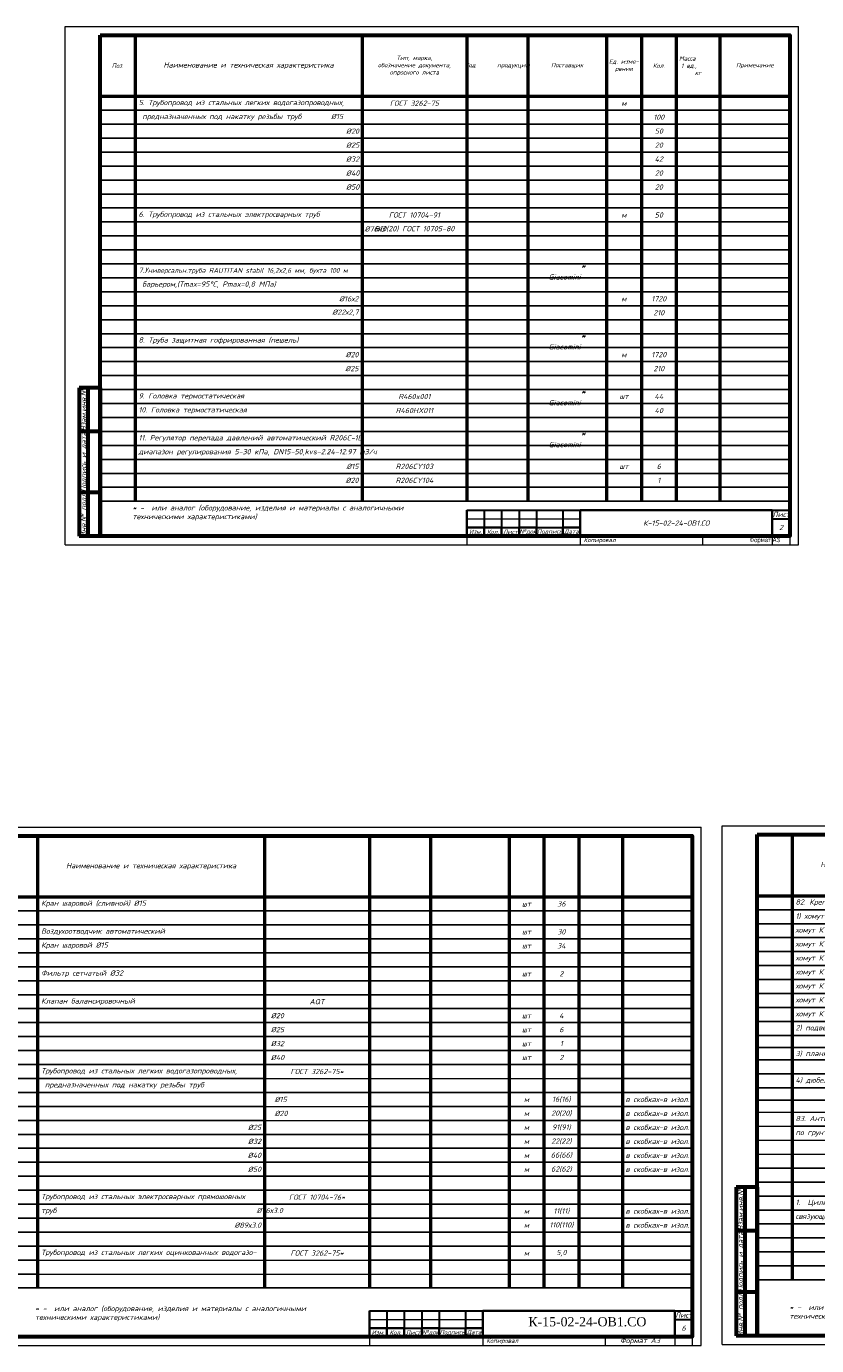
# Model space of a CAD drawing. Header units: millimetres. Extents: x 1705571 to 2606039, y -125603 to 850134.
# Tile 3 of 4: x 1769466 to 1814730, y -44557 to 31002. Entities that reach past the tile are written whole.
import ezdxf
from ezdxf.enums import TextEntityAlignment as Align

# ---------------------------------------------------------------- set-up
doc = ezdxf.new("R2010")
doc.units = ezdxf.units.MM
doc.header["$LTSCALE"] = 0.4
doc.layers.get('0').update_dxf_attribs({"lineweight": 18})
for name, color, linetype, lineweight in [('00_Штамп', 7, 'Continuous', 5), ('1 общий', 7, 'Continuous', 15), ('AP_штамп', 150, 'Continuous', 25), ('Р Текст', 7, 'Continuous', 25)]:
    doc.layers.add(name, color=color, linetype=linetype, lineweight=lineweight)
doc.layers.add('ОВ формат + ОД', color=251, linetype='Continuous')
doc.styles.add('AP_штамп', font='isocpeui.ttf')
doc.styles.add('Iso300', font='isocpeui.ttf', dxfattribs={"height": 300})
doc.styles.add('ISOCPEUR', font='isocpeui.ttf')
doc.styles.add('ISOCPEUR_I', font='isocpeui.ttf', dxfattribs={"height": 3.5})
doc.styles.add('style1', font='ARIALN.TTF')
doc.styles.add('TNM', font='simplex.shx', dxfattribs={"width": 0.8})
doc.styles.add('СГЕНЕРИР_СТИЛЬ_1', font='arial.ttf')

# ---------------------------------------------------------------- blocks, each defined once
blk = doc.blocks.new('*T146')
at = {"color": 0, "linetype": 'ByBlock', "lineweight": 50, "transparency": 16777216}
for p, q in [((0, 0), (39500, 0)), ((0, 0), (0, -23200)), ((2000, 0), (2000, -23200)), ((15000, 0), (15000, -23200)), ((21000, 0), (21000, -23200)), ((24500, 0), (24500, -23200)), ((29000, 0), (29000, -23200)), ((31000, 0), (31000, -23200)), ((33000, 0), (33000, -23200)), ((35500, 0), (35500, -23200)), ((39500, 0), (39500, -23200))]:
    blk.add_line(p, q, dxfattribs=at)
at = {"color": 0, "linetype": 'ByBlock', "lineweight": 25, "transparency": 16777216}
for p, q in [((0, -800), (39500, -800)), ((0, -1600), (39500, -1600)), ((0, -2400), (39500, -2400)), ((0, -3200), (39500, -3200)), ((0, -4000), (39500, -4000)), ((0, -4800), (39500, -4800)), ((0, -5600), (39500, -5600)), ((0, -6400), (39500, -6400)), ((0, -7200), (39500, -7200)), ((0, -8000), (39500, -8000)), ((0, -8800), (39500, -8800)), ((0, -9600), (39500, -9600)), ((0, -10400), (39500, -10400)), ((0, -11200), (39500, -11200)), ((0, -12000), (39500, -12000)), ((0, -12800), (39500, -12800)), ((0, -13600), (39500, -13600)), ((0, -14400), (39500, -14400)), ((0, -15200), (39500, -15200)), ((0, -16000), (39500, -16000)), ((0, -16800), (39500, -16800)), ((0, -17600), (39500, -17600)), ((0, -18400), (39500, -18400)), ((0, -19200), (39500, -19200)), ((0, -20000), (39500, -20000)), ((0, -20800), (39500, -20800)), ((0, -21600), (39500, -21600)), ((0, -22400), (39500, -22400)), ((0, -23200), (39500, -23200))]:
    blk.add_line(p, q, dxfattribs=at)
at = {"color": 0, "transparency": 16777216, "char_height": 300}
for s, insert, width, attachment_point, style in [('\\A1;{\\C7;5. Трубопровод из стальных легких водогазопроводных,}', (2200, -400), 12600, 4, 'Iso300'), ('{\\C256;ГОСТ 3262-75}', (18000, -400), 5900, 5, 'Iso300'), ('м', (30000, -400), 1900, 5, 'Iso300'), ('\\A1;{\\C7; предназначенных под накатку резьбы труб  \\A0;\\C0;      %%C15\\A1;\\C7;    }', (2200, -1200), 12600, 4, 'Iso300'), ('100', (32000, -1200), 1900, 5, 'Iso300'), ('                                                        %%C20', (2200, -2000), 12600, 4, 'Iso300'), ('50', (32000, -2000), 1900, 5, 'Iso300'), ('                                                        %%C25', (2200, -2800), 12600, 4, 'Iso300'), ('20', (32000, -2800), 1900, 5, 'Iso300'), ('                                                        %%C32', (2200, -3600), 12600, 4, 'Iso300'), ('42', (32000, -3600), 1900, 5, 'Iso300'), ('                                                        %%C40', (2200, -4400), 12600, 4, 'Iso300'), ('20', (32000, -4400), 1900, 5, 'Iso300'), ('                                                        %%C50', (2200, -5200), 12600, 4, 'Iso300'), ('20', (32000, -5200), 1900, 5, 'Iso300'), ('6. Трубопровод из стальных электросварных труб', (2200, -6800), 12600, 4, 'Iso300'), ('\\A1;ГОСТ 10704-91', (18000, -6800), 5600, 5, 'Iso300'), ('м', (30000, -6800), 1900, 5, 'Iso300'), ('50', (32000, -6800), 1900, 5, 'Iso300'), ('                                                             %%C76х3', (2200, -7600), 12600, 4, 'Iso300'), ('В10(20) ГОСТ 10705-80', (18000, -7600), 5900, 5, 'Iso300'), ('{\\C256;7}.У{\\H0.91667x;ниверсальн.труба RAUTITAN stabil 16,2х2,6 мм, бухта 100 м}', (2200, -10000), 12600, 4, 'ISOCPEUR_I'), ('Giacomini{\\A1;\\H1.4x;\\S*^ ;}', (26750, -10000), 4400, 5, 'Iso300'), ('{\\C256; барьером,(Тmax=95°С, Pmax=0,8 МПа)}', (2200, -10800), 12600, 4, 'Iso300'), ('{\\C256;%%C16х2}', (14800, -11600), 12600, 6, 'Iso300'), ('м', (30000, -11600), 1900, 5, 'Iso300'), ('1720', (32000, -11600), 1900, 5, 'Iso300'), ('{\\C256;%%C22х2,7}', (14800, -12400), 12600, 6, 'Iso300'), ('210', (32000, -12400), 1900, 5, 'Iso300'), ('Giacomini{\\A1;\\H1.4x;\\S*^ ;}', (26750, -14000), 4400, 5, 'Iso300'), ('8. Труба защитная гофрированная (пешель)                ', (2200, -14000), 12600, 4, 'Iso300'), ('{\\C256;%%C20}', (14800, -14800), 12600, 6, 'Iso300'), ('м', (30000, -14800), 1900, 5, 'Iso300'), ('1720', (32000, -14800), 1900, 5, 'Iso300'), ('{\\C256;%%C25}', (14800, -15600), 12600, 6, 'Iso300'), ('210', (32000, -15600), 1900, 5, 'Iso300'), ('9. Головка термостатическая ', (2200, -17200), 12600, 4, 'Iso300'), ('R460x001', (18000, -17200), 5900, 5, 'Iso300'), ('Giacomini{\\A1;\\H1.4x;\\S*^ ;}', (26750, -17200), 4400, 5, 'Iso300'), ('шт', (30000, -17200), 1900, 5, 'Iso300'), ('44', (32000, -17200), 1900, 5, 'Iso300'), ('10. Головка термостатическая ', (2200, -18000), 12600, 4, 'Iso300'), ('R460HX011', (18000, -18000), 5900, 5, 'Iso300'), ('40', (32000, -18000), 1900, 5, 'Iso300'), ('11. Регулятор перепада давлений автоматический R206C-1L,', (2200, -19600), 12600, 4, 'Iso300'), ('Giacomini{\\A1;\\H1.4x;\\S*^ ;}', (26750, -19600), 4400, 5, 'Iso300'), ('диапазон регулирования 5-30 кПа, DN15-50,kvs-2.24-12.97 м3/ч', (2200, -20400), 12600, 4, 'Iso300'), ('%%C15', (14800, -21200), 12600, 6, 'Iso300'), ('R206CY103', (18000, -21200), 5900, 5, 'Iso300'), ('шт', (30000, -21200), 1900, 5, 'Iso300'), ('6', (32000, -21200), 1900, 5, 'Iso300'), ('%%C20', (14800, -22000), 12600, 6, 'Iso300'), ('R206CY104', (18000, -22000), 5900, 5, 'Iso300'), ('1', (32000, -22000), 1900, 5, 'Iso300')]:
    blk.add_mtext(s, dxfattribs=dict(at, insert=insert, width=width, attachment_point=attachment_point, style=style))
blk = doc.blocks.new('ИНВ №')
at = {"color": 7, "lineweight": 60, "ltscale": 10}
for p, q in [((-1200, 8500), (-1200, 0)), ((-700, 8500), (-700, 0)), ((0, 8500), (0, 0)), ((0, 6000), (-1200, 6000))]:
    blk.add_line(p, q, dxfattribs=at)
at = {"lineweight": 60, "ltscale": 10}
blk.add_line((0, 8500), (-1200, 8500), dxfattribs=at)
at = {"color": 7, "lineweight": 60}
for p, q in [((0, 8500), (-1200, 8500)), ((0, 2500), (-1200, 2500)), ((0, 0), (-1200, 0))]:
    blk.add_line(p, q, dxfattribs=at)
at = {"color": 7, "lineweight": -3, "style": 'Iso300'}
for s, p in [('Взам.инв.№', (-950, 7250)), ('Подпись и дата', (-950, 4250)), ('Инв.№ подл.', (-950, 1250))]:
    blk.add_text(s, height=300, rotation=90, dxfattribs=at).set_placement(p, align=Align.MIDDLE_CENTER)
blk = doc.blocks.new('*T147')
at = {"color": 0, "linetype": 'ByBlock', "lineweight": 50, "transparency": 16777216}
for p, q in [((0, 0), (39500, 0)), ((0, 0), (0, -3500)), ((2000, 0), (2000, -3500)), ((15000, 0), (15000, -3500)), ((21000, 0), (21000, -3500)), ((24500, 0), (24500, -3500)), ((29000, 0), (29000, -3500)), ((31000, 0), (31000, -3500)), ((33000, 0), (33000, -3500)), ((35500, 0), (35500, -3500)), ((39500, 0), (39500, -3500)), ((0, -3500), (39500, -3500))]:
    blk.add_line(p, q, dxfattribs=at)
at = {"color": 0, "transparency": 16777216, "char_height": 250, "attachment_point": 5, "style": 'Iso300'}
for s, insert, width in [('Тип, марка,\\Pобозначение документа,\\Pопросного листа', (18000, -1750), 5700), ('Ед. изме- рения', (30000, -1750), 1700), ('Масса        1 ед.,       кг', (34250, -1750), 2200), ('Поз.', (1000, -1750), 1700), ('{\\H1.2x;Наименование и техническая характеристика }', (8500, -1750), 12700), ('Код       продукции', (22750, -1750), 3200), ('Поставщик', (26750, -1750), 4200), ('Кол.', (32000, -1750), 1700), ('Примечание', (37500, -1750), 3700)]:
    blk.add_mtext(s, dxfattribs=dict(at, insert=insert, width=width))
blk = doc.blocks.new('*T150')
at = {"layer": 'AP_штамп', "color": 0, "linetype": 'Continuous', "lineweight": 30, "transparency": 16777216}
for p, q in [((0, 0), (6500, 0)), ((1000, 0), (1000, -1000)), ((2000, 0), (2000, -1000)), ((3000, 0), (3000, -1000)), ((4000, 0), (4000, -1000)), ((5500, 0), (5500, -1000)), ((17504, 0), (18500, 0)), ((17504, -500), (18500, -500)), ((2000, -1000), (3000, -1000)), ((4000, -1000), (5500, -1000))]:
    blk.add_line(p, q, dxfattribs=at)
at = {"layer": 'AP_штамп', "color": 0, "linetype": 'Continuous', "lineweight": 35, "transparency": 16777216}
for p, q in [((0, 0), (0, -1500)), ((6500, 0), (17504, 0)), ((6500, 0), (6500, -1500)), ((17504, 0), (17504, -1500)), ((18500, 0), (18500, -1500)), ((0, -1000), (2000, -1000)), ((0, -1500), (18500, -1500)), ((1000, -1000), (1000, -1500)), ((2000, -1000), (2000, -1500)), ((3000, -1000), (4000, -1000)), ((3000, -1000), (3000, -1500)), ((4000, -1000), (4000, -1500)), ((5500, -1000), (6500, -1000)), ((5500, -1000), (5500, -1500))]:
    blk.add_line(p, q, dxfattribs=at)
at = {"layer": 'AP_штамп', "color": 0, "linetype": 'Continuous', "lineweight": -2, "transparency": 16777216}
blk.add_line((0, -500), (6500, -500), dxfattribs=at)
at = {"layer": 'Defpoints', "color": 8, "linetype": 'ByBlock', "lineweight": 0, "transparency": 16777216}
for p, q in [((0, -1500), (0, -2000)), ((6500, -1500), (6500, -2000)), ((13500, -1500), (13500, -2000)), ((17504, -1500), (17504, -2000)), ((18500, -1500), (18500, -2000)), ((0, -2000), (18500, -2000))]:
    blk.add_line(p, q, dxfattribs=at)
at = {"layer": 'AP_штамп', "color": 0, "transparency": 16777216}
for s, insert, char_height, width, attachment_point, style in [('\\A1;{\\fISOCPEUR|b0|i1|c204|p34;\\W1;\\C256;К-15-02-24-ОВ1.СО}', (12002, -750), 300, 11002.54, 5, 'TNM'), ('Лист', (18002, -250), 300, 995.46, 5, 'Iso300'), ('Изм.', (500, -1250), 250, 999, 5, 'AP_штамп'), ('Кол.', (1500, -1250), 250, 999, 5, 'AP_штамп'), ('Лист', (2500, -1250), 250, 999, 5, 'AP_штамп'), ('№док', (3500, -1250), 250, 999, 5, 'AP_штамп'), ('Подпись', (4750, -1250), 250, 1499, 5, 'AP_штамп'), ('Дата', (6000, -1250), 250, 999, 5, 'AP_штамп'), ('2', (18002, -1000), 300, 995.46, 5, 'Iso300'), ('Копировал', (6700, -1750), 250, 6600, 4, 'AP_штамп')]:
    blk.add_mtext(s, dxfattribs=dict(at, insert=insert, char_height=char_height, width=width, attachment_point=attachment_point, style=style))
blk = doc.blocks.new('*T286')
at = {"color": 0, "linetype": 'ByBlock', "lineweight": 50, "transparency": 16777216}
for p, q in [((0, 0), (39500, 0)), ((0, 0), (0, -22400)), ((2000, 0), (2000, -22400)), ((15000, 0), (15000, -22400)), ((21000, 0), (21000, -22400)), ((24500, 0), (24500, -22400)), ((29000, 0), (29000, -22400)), ((31000, 0), (31000, -22400)), ((33000, 0), (33000, -22400)), ((35500, 0), (35500, -22400)), ((39500, 0), (39500, -22400))]:
    blk.add_line(p, q, dxfattribs=at)
at = {"color": 0, "linetype": 'ByBlock', "lineweight": 25, "transparency": 16777216}
for p, q in [((0, -800), (39500, -800)), ((0, -1600), (39500, -1600)), ((0, -2400), (39500, -2400)), ((0, -3200), (39500, -3200)), ((0, -4000), (39500, -4000)), ((0, -4800), (39500, -4800)), ((0, -5600), (39500, -5600)), ((0, -6400), (39500, -6400)), ((0, -7200), (39500, -7200)), ((0, -8000), (39500, -8000)), ((0, -8800), (39500, -8800)), ((0, -9600), (39500, -9600)), ((0, -10400), (15000, -10400)), ((33000, -10400), (39500, -10400)), ((0, -11200), (39500, -11200)), ((0, -12000), (15000, -12000)), ((21000, -12000), (39500, -12000)), ((0, -12800), (15000, -12800)), ((21000, -12800), (39500, -12800)), ((0, -13600), (39500, -13600)), ((0, -14400), (39500, -14400)), ((0, -15200), (39500, -15200)), ((0, -16000), (39500, -16000)), ((0, -16800), (39500, -16800)), ((0, -17600), (39500, -17600)), ((0, -18400), (39500, -18400)), ((0, -19200), (39500, -19200)), ((0, -20000), (39500, -20000)), ((0, -20800), (2000, -20800)), ((21000, -20800), (39500, -20800)), ((0, -21600), (2000, -21600)), ((33000, -21600), (39500, -21600)), ((0, -22400), (39500, -22400))]:
    blk.add_line(p, q, dxfattribs=at)
at = {"color": 0, "linetype": 'ByBlock', "lineweight": 9, "transparency": 16777216}
for p, q in [((15000, -10400), (33000, -10400)), ((15000, -12000), (21000, -12000)), ((15000, -12800), (21000, -12800))]:
    blk.add_line(p, q, dxfattribs=at)
at = {"color": 0, "linetype": 'ByBlock', "lineweight": 15, "transparency": 16777216}
blk.add_line((2000, -20800), (21000, -20800), dxfattribs=at)
at = {"color": 0, "linetype": 'ByBlock', "lineweight": 5, "transparency": 16777216}
blk.add_line((2000, -21600), (33000, -21600), dxfattribs=at)
at = {"color": 0, "transparency": 16777216, "style": 'Iso300'}
for s, insert, char_height, width, attachment_point in [('Кран шаровой (сливной) %%C15', (2200, -400), 300, 12600, 4), ('шт', (30000, -400), 300, 1900, 5), ('36', (32000, -400), 300, 1900, 5), ('Воздухоотводчик автоматический{\\fISOCPEUR|b0|i0|c204|p34; }', (2200, -2000), 300, 12600, 4), ('шт', (30000, -2000), 300, 1900, 5), ('30', (32000, -2000), 300, 1900, 5), ('Кран шаровой %%C15', (2200, -2800), 300, 12600, 4), ('шт', (30000, -2800), 300, 1900, 5), ('34', (32000, -2800), 300, 1900, 5), ('Фильтр сетчатый %%C32', (2200, -4400), 300, 12600, 4), ('шт', (30000, -4400), 300, 1900, 5), ('2', (32000, -4400), 300, 1900, 5), ('Клапан балансировочный                              ', (2200, -6000), 300, 12600, 4), ('AQT ', (18000, -6000), 300, 5900, 5), ('                                                              %%C20', (2200, -6800), 300, 12600, 4), ('шт', (30000, -6800), 300, 1900, 5), ('4', (32000, -6800), 300, 1600, 5), ('                                                              %%C25', (2200, -7600), 300, 12600, 4), ('шт', (30000, -7600), 300, 1900, 5), ('6', (32000, -7600), 300, 1600, 5), ('                                                              %%C32', (2200, -8400), 300, 12600, 4), ('шт', (30000, -8400), 300, 1900, 5), ('1', (32000, -8400), 300, 1600, 5), ('                                                              %%C40', (2200, -9200), 300, 12600, 4), ('2', (32000, -9200), 300, 1900, 5), ('\\A1;{\\C256;Трубопровод из стальных легких водогазопроводных,}', (2200, -10000), 300, 12600, 4), ('шт', (30000, -9200), 300, 1900, 5), ('{\\C256;ГОСТ 3262-75*}', (18000, -10000), 300, 5900, 5), ('\\A1;{\\C256; предназначенных под накатку резьбы труб }', (2200, -10800), 300, 12600, 4), ('                                                               %%C15', (2200, -11600), 300, 12600, 4), ('м', (30000, -11600), 300, 1900, 5), ('16(16)', (32000, -11600), 300, 1900, 5), ('в скобках-в изол.', (37500, -11600), 300, 3900, 5), ('                                                               %%C20', (2200, -12400), 300, 12600, 4), ('м', (30000, -12400), 300, 1900, 5), ('20(20)', (32000, -12400), 300, 1900, 5), ('в скобках-в изол.', (37500, -12400), 300, 3900, 5), (' %%C25', (14800, -13200), 300, 12600, 6), ('м', (30000, -13200), 300, 1900, 5), ('91(91)', (32000, -13200), 300, 1900, 5), ('в скобках-в изол.', (37500, -13200), 300, 3900, 5), (' %%C32', (14800, -14000), 300, 12600, 6), ('м', (30000, -14000), 300, 1900, 5), ('22(22)', (32000, -14000), 300, 1900, 5), ('в скобках-в изол.', (37500, -14000), 300, 3900, 5), (' %%C40', (14800, -14800), 300, 12600, 6), ('м', (30000, -14800), 300, 1900, 5), ('66(66)', (32000, -14800), 300, 1900, 5), ('в скобках-в изол.', (37500, -14800), 300, 3900, 5), (' %%C50', (14800, -15600), 300, 12600, 6), ('м', (30000, -15600), 300, 1900, 5), ('62(62)', (32000, -15600), 300, 1900, 5), ('в скобках-в изол.', (37500, -15600), 300, 3900, 5), ('\\A1;{\\C256;Трубопровод из стальных электросварных прямошовных }', (2200, -17200), 300, 12600, 4), ('{\\C256;ГОСТ 10704-76*}', (18000, -17200), 300, 5900, 5), ('\\A1;{\\C256;труб                                                      %%C76х3.0}', (2200, -18000), 300, 12600, 4), ('м', (30000, -18000), 300, 1900, 5), ('11(11)', (32000, -18000), 300, 1900, 5), ('в скобках-в изол.', (37500, -18000), 300, 3900, 5), (' %%C89х3.0', (14800, -18800), 300, 12600, 6), ('м', (30000, -18800), 300, 1900, 5), ('110(110)', (32000, -18800), 300, 1900, 5), ('в скобках-в изол.', (37500, -18800), 300, 3900, 5), ('\\A1;{\\C256;Трубопровод из стальных легких оцинкованных водогазо-}', (2200, -20400), 300, 12600, 4), ('{\\C256;ГОСТ 3262-75*}', (18000, -20400), 300, 5900, 5), ('м', (30000, -20400), 300, 1900, 5), ('5,0', (32000, -20400), 300, 1900, 5), ('\\A1;{\\C256; проводных, предназначенных под накатку резьбы труб  %%C15    }', (2150, -21200), 2.5, 12700, 4)]:
    blk.add_mtext(s, dxfattribs=dict(at, insert=insert, char_height=char_height, width=width, attachment_point=attachment_point))
blk = doc.blocks.new('*T289')
at = {"color": 0, "linetype": 'ByBlock', "lineweight": 50, "transparency": 16777216}
for p, q in [((0, 0), (39500, 0)), ((0, 0), (0, -3500)), ((2000, 0), (2000, -3500)), ((15000, 0), (15000, -3500)), ((21000, 0), (21000, -3500)), ((24500, 0), (24500, -3500)), ((29000, 0), (29000, -3500)), ((31000, 0), (31000, -3500)), ((33000, 0), (33000, -3500)), ((35500, 0), (35500, -3500)), ((39500, 0), (39500, -3500)), ((0, -3500), (39500, -3500))]:
    blk.add_line(p, q, dxfattribs=at)
at = {"color": 0, "transparency": 16777216, "attachment_point": 5, "style": 'Iso300'}
for s, insert, char_height, width in [('Поз.', (1000, -1750), 2.5, 1700), ('{\\H1.2x;Наименование и техническая характеристика }', (8500, -1750), 250, 12700), ('Тип, марка,\\Pобозначение документа,\\Pопросного листа', (18000, -1750), 2.5, 5700), ('Код       продукции', (22750, -1750), 2.5, 3200), ('Поставщик', (26750, -1750), 2.5, 4200), ('Ед. изме- рения', (30000, -1750), 2.5, 1700), ('Кол.', (32000, -1750), 2.5, 1700), ('Масса        1 ед.,       кг', (34250, -1750), 2.5, 2200), ('Примечание', (37500, -1750), 2.5, 3700)]:
    blk.add_mtext(s, dxfattribs=dict(at, insert=insert, char_height=char_height, width=width))
blk = doc.blocks.new('*T290')
at = {"layer": 'AP_штамп', "color": 0, "linetype": 'Continuous', "lineweight": 30, "transparency": 16777216}
for p, q in [((0, 0), (6500, 0)), ((1000, 0), (1000, -1000)), ((2000, 0), (2000, -1000)), ((3000, 0), (3000, -1000)), ((4000, 0), (4000, -1000)), ((5500, 0), (5500, -1000)), ((17504, 0), (18500, 0)), ((17504, -500), (18500, -500)), ((2000, -1000), (3000, -1000)), ((4000, -1000), (5500, -1000))]:
    blk.add_line(p, q, dxfattribs=at)
at = {"layer": 'AP_штамп', "color": 0, "linetype": 'Continuous', "lineweight": 35, "transparency": 16777216}
for p, q in [((0, 0), (0, -1500)), ((6500, 0), (17504, 0)), ((6500, 0), (6500, -1500)), ((17504, 0), (17504, -1500)), ((18500, 0), (18500, -1500)), ((0, -1000), (2000, -1000)), ((0, -1500), (18500, -1500)), ((1000, -1000), (1000, -1500)), ((2000, -1000), (2000, -1500)), ((3000, -1000), (4000, -1000)), ((3000, -1000), (3000, -1500)), ((4000, -1000), (4000, -1500)), ((5500, -1000), (6500, -1000)), ((5500, -1000), (5500, -1500))]:
    blk.add_line(p, q, dxfattribs=at)
at = {"layer": 'AP_штамп', "color": 0, "linetype": 'Continuous', "lineweight": -2, "transparency": 16777216}
blk.add_line((0, -500), (6500, -500), dxfattribs=at)
at = {"layer": 'Defpoints', "color": 8, "linetype": 'ByBlock', "lineweight": 0, "transparency": 16777216}
for p, q in [((0, -1500), (0, -2000)), ((6500, -1500), (6500, -2000)), ((13500, -1500), (13500, -2000)), ((17504, -1500), (17504, -2000)), ((18500, -1500), (18500, -2000)), ((0, -2000), (18500, -2000))]:
    blk.add_line(p, q, dxfattribs=at)
at = {"layer": 'AP_штамп', "color": 0, "transparency": 16777216}
for s, insert, char_height, width, attachment_point, style in [('Лист', (18002, -250), 300, 995.46, 5, 'Iso300'), ('Изм.', (500, -1250), 250, 999, 5, 'AP_штамп'), ('Кол.', (1500, -1250), 250, 999, 5, 'AP_штамп'), ('Лист', (2500, -1250), 250, 999, 5, 'AP_штамп'), ('№док', (3500, -1250), 250, 999, 5, 'AP_штамп'), ('Подпись', (4750, -1250), 250, 1499, 5, 'AP_штамп'), ('Дата', (6000, -1250), 250, 999, 5, 'AP_штамп'), ('6', (18002, -1000), 300, 995.46, 5, 'Iso300'), ('Копировал', (6700, -1750), 250, 6600, 4, 'AP_штамп'), ('Формат А3', (15502, -1750), 300, 4002.54, 5, 'Iso300')]:
    blk.add_mtext(s, dxfattribs=dict(at, insert=insert, char_height=char_height, width=width, attachment_point=attachment_point, style=style))
blk = doc.blocks.new('*T291')
at = {"color": 0, "linetype": 'ByBlock', "lineweight": 50, "transparency": 16777216}
for p, q in [((0, 0), (39500, 0)), ((0, 0), (0, -22000)), ((2000, 0), (2000, -22000)), ((15000, 0), (15000, -22000)), ((21000, 0), (21000, -22000)), ((24500, 0), (24500, -22000)), ((29000, 0), (29000, -22000)), ((31000, 0), (31000, -22000)), ((33000, 0), (33000, -22000)), ((35500, 0), (35500, -22000)), ((39500, 0), (39500, -22000))]:
    blk.add_line(p, q, dxfattribs=at)
at = {"color": 0, "linetype": 'ByBlock', "lineweight": 25, "transparency": 16777216}
for p, q in [((0, -800), (39500, -800)), ((0, -1600), (39500, -1600)), ((0, -2400), (21000, -2400)), ((33000, -2400), (39500, -2400)), ((0, -3200), (39500, -3200)), ((0, -4000), (39500, -4000)), ((0, -4800), (39500, -4800)), ((0, -5600), (39500, -5600)), ((0, -6400), (39500, -6400)), ((0, -7200), (39500, -7200)), ((0, -8000), (39500, -8000)), ((0, -8700), (39500, -8700)), ((0, -9400), (39500, -9400)), ((0, -10200), (39500, -10200)), ((0, -11000), (39500, -11000)), ((0, -11700), (39500, -11700)), ((21000, -12400), (39500, -12400)), ((2000, -13200), (39500, -13200)), ((21000, -14000), (39500, -14000)), ((33000, -14800), (39500, -14800)), ((0, -15600), (39500, -15600)), ((0, -16400), (39500, -16400)), ((0, -17200), (39500, -17200)), ((0, -18000), (39500, -18000)), ((0, -18800), (39500, -18800)), ((0, -19600), (39500, -19600)), ((0, -20400), (39500, -20400)), ((0, -21200), (39500, -21200)), ((0, -22000), (39500, -22000))]:
    blk.add_line(p, q, dxfattribs=at)
at = {"color": 0, "linetype": 'ByBlock', "lineweight": 9, "transparency": 16777216}
blk.add_line((21000, -2400), (33000, -2400), dxfattribs=at)
at = {"color": 0, "linetype": 'ByBlock', "lineweight": 5, "transparency": 16777216}
for p, q in [((0, -12400), (2000, -12400)), ((0, -13200), (2000, -13200)), ((0, -14000), (2000, -14000)), ((0, -14800), (33000, -14800))]:
    blk.add_line(p, q, dxfattribs=at)
at = {"color": 0, "linetype": 'ByBlock', "lineweight": 15, "transparency": 16777216}
blk.add_line((2000, -12400), (21000, -12400), dxfattribs=at)
at = {"color": 0, "linetype": 'ByBlock', "lineweight": -2, "transparency": 16777216}
blk.add_line((2000, -14000), (21000, -14000), dxfattribs=at)
at = {"color": 0, "transparency": 16777216, "char_height": 300}
for s, insert, width, attachment_point, style in [('82. Крепление трубопроводов в комплекте', (2200, -400), 12600, 4, 'Iso300'), ('Б2.000-2.1, вып.1', (18000, -400), 5900, 5, 'Iso300'), ('1) хомут КТР %%C15', (2200, -1200), 12600, 4, 'Iso300'), ('КТР-15', (18000, -1200), 5900, 5, 'Iso300'), ('шт.', (30000, -1200), 1900, 5, 'Iso300'), ('11', (32000, -1200), 1900, 5, 'Iso300'), ('хомут КТР %%C20', (2200, -2000), 12600, 4, 'Iso300'), ('КТР-20', (18000, -2000), 5900, 5, 'Iso300'), ('шт.', (30000, -2000), 1900, 5, 'Iso300'), ('10', (32000, -2000), 1900, 5, 'Iso300'), ('хомут КТР %%C25', (2200, -2800), 12600, 4, 'Iso300'), ('КТР-25', (18000, -2800), 5900, 5, 'Iso300'), ('шт.', (30000, -2800), 1900, 5, 'Iso300'), ('46', (32000, -2800), 1900, 5, 'Iso300'), ('хомут КТР %%C32', (2200, -3600), 12600, 4, 'Iso300'), ('КТР-32', (18000, -3600), 5900, 5, 'Iso300'), ('шт.', (30000, -3600), 1900, 5, 'Iso300'), ('9', (32000, -3600), 1900, 5, 'Iso300'), ('хомут КТР %%C40', (2200, -4400), 12600, 4, 'Iso300'), ('КТР-40', (18000, -4400), 5900, 5, 'Iso300'), ('шт.', (30000, -4400), 1900, 5, 'Iso300'), ('22', (32000, -4400), 1900, 5, 'Iso300'), ('хомут КТР %%C50', (2200, -5200), 12600, 4, 'Iso300'), ('КТР-50', (18000, -5200), 5900, 5, 'Iso300'), ('шт.', (30000, -5200), 1900, 5, 'Iso300'), ('21', (32000, -5200), 1900, 5, 'Iso300'), ('хомут КТР %%C76', (2200, -6000), 12600, 4, 'Iso300'), ('КТР-76', (18000, -6000), 5900, 5, 'Iso300'), ('шт.', (30000, -6000), 1900, 5, 'Iso300'), ('3', (32000, -6000), 1900, 5, 'Iso300'), ('хомут КТР %%C89', (2200, -6800), 12600, 4, 'Iso300'), ('КТР-89', (18000, -6800), 5900, 5, 'Iso300'), ('шт.', (30000, -6800), 1900, 5, 'Iso300'), ('28', (32000, -6800), 1900, 5, 'Iso300'), ('2) подвеска резьбовая ПР', (2200, -7600), 12600, 4, 'Iso300'), ('ПР-8', (18000, -7600), 5900, 5, 'Iso300'), ('шт.', (30000, -7600), 1600, 5, 'Iso300'), ('98', (32000, -7600), 1600, 5, 'Iso300'), ('ПР-10', (18000, -8350), 5900, 5, 'Iso300'), ('шт.', (30000, -8350), 1600, 5, 'Iso300'), ('52', (32000, -8350), 1600, 5, 'Iso300'), ('3) планка ПУ', (2200, -9050), 12600, 4, 'Iso300'), ('ПУ-8', (18000, -9050), 5900, 5, 'Iso300'), ('шт.', (30000, -9050), 1600, 5, 'Iso300'), ('98', (32000, -9050), 1600, 5, 'Iso300'), ('ПУ-10', (18000, -9800), 5900, 5, 'Iso300'), ('шт.', (30000, -9800), 1900, 5, 'Iso300'), ('52', (32000, -9800), 1900, 5, 'Iso300'), ('4) дюбель-втулка распорная ДВ', (2200, -10600), 12600, 4, 'Iso300'), ('ДВ-М8', (18000, -10600), 5900, 5, 'Iso300'), ('шт.', (30000, -10600), 1600, 5, 'Iso300'), ('98', (32000, -10600), 1600, 5, 'Iso300'), ('ДВ-М10', (18000, -11350), 5900, 5, 'Iso300'), ('шт.', (30000, -11350), 1900, 5, 'Iso300'), ('52', (32000, -11350), 1900, 5, 'Iso300'), ('{\\C7;83. Антикоррозийное покрытие краской БТ-177 в 2 слоя}', (2200, -12800), 12600, 4, 'Iso300'), ('{\\C7;ОСТ 6-10-426-79 }', (18000, -12800), 5900, 5, 'Iso300'), ('м2', (30000, -12800), 1600, 5, 'Iso300'), ('8,6', (32000, -12800), 1600, 5, 'Iso300'), ('{\\C7;по грунтовке ГФ-031 в 1 слой}', (2200, -13600), 12600, 4, 'Iso300'), ('{\\C7;ТУ 6-10-698-79}', (18000, -13600), 5900, 5, 'Iso300'), ('м2', (30000, -13600), 1600, 5, 'Iso300'), ('4,3', (32000, -13600), 1600, 5, 'Iso300'), ('{\\fISOCPEUR|b0|i1|c204|p34;\\LТеплоизоляционные материалы}', (8500, -16000), 12600, 5, 'ISOCPEUR'), ('{\\fISOCPEUR|b0|i1|c204|p34;1.  Цилиндры теплоизоляционные из минеральной ваты на }', (2200, -17600), 12600, 4, 'ISOCPEUR'), ('связующем {\\fISOCPEUR|b0|i0|c204|p34; }с покрытием из алюминиевой фольги', (2200, -18400), 12600, 4, 'Iso300')]:
    blk.add_mtext(s, dxfattribs=dict(at, insert=insert, width=width, attachment_point=attachment_point, style=style))
blk = doc.blocks.new('*T292')
at = {"color": 0, "linetype": 'ByBlock', "lineweight": 50, "transparency": 16777216}
for p, q in [((0, 0), (39500, 0)), ((0, 0), (0, -3500)), ((2000, 0), (2000, -3500)), ((15000, 0), (15000, -3500)), ((21000, 0), (21000, -3500)), ((24500, 0), (24500, -3500)), ((29000, 0), (29000, -3500)), ((31000, 0), (31000, -3500)), ((33000, 0), (33000, -3500)), ((35500, 0), (35500, -3500)), ((39500, 0), (39500, -3500)), ((0, -3500), (39500, -3500))]:
    blk.add_line(p, q, dxfattribs=at)
at = {"color": 0, "transparency": 16777216, "attachment_point": 5, "style": 'Iso300'}
for s, insert, char_height, width in [('Поз.', (1000, -1750), 2.5, 1700), ('{\\H1.2x;Наименование и техническая характеристика }', (8500, -1750), 250, 12700), ('Тип, марка,\\Pобозначение документа,\\Pопросного листа', (18000, -1750), 2.5, 5700), ('Код       продукции', (22750, -1750), 2.5, 3200), ('Поставщик', (26750, -1750), 2.5, 4200), ('Ед. изме- рения', (30000, -1750), 2.5, 1700), ('Кол.', (32000, -1750), 2.5, 1700), ('Масса        1 ед.,       кг', (34250, -1750), 2.5, 2200), ('Примечание', (37500, -1750), 2.5, 3700)]:
    blk.add_mtext(s, dxfattribs=dict(at, insert=insert, char_height=char_height, width=width))

msp = doc.modelspace()

# ---------------------------------------------------------------- linework, layer by layer
for p, q in [((1771691, 1302), (1771691, 31002)), ((1771691, 31002), (1813691, 31002)), ((1813691, 1302), (1813691, 31002)), ((1771691, 1302), (1813691, 1302)), ((1766111, -14857), (1808111, -14857)), ((1808111, -44557), (1808111, -14857)), ((1809322, -44490), (1809322, -14790)), ((1809322, -14790), (1851322, -14790)), ((1766111, -44557), (1808111, -44557)), ((1809322, -44490), (1851322, -44490))]:
    msp.add_line(p, q)
at = {"layer": 'ОВ формат + ОД', "ltscale": 100}
msp.add_line((1794691, 1802), (1813191, 1802), dxfattribs=at)
at = {"layer": 'ОВ формат + ОД', "color": 251, "lineweight": 60, "ltscale": 10}
for points in [[(1773691, 30502), (1813191, 30502), (1813191, 1802), (1773691, 1802)], [(1768111, -15357), (1807611, -15357), (1807611, -44057), (1768111, -44057)], [(1811322, -15290), (1850822, -15290), (1850822, -43990), (1811322, -43990)]]:
    msp.add_lwpolyline(points, close=True, dxfattribs=at)

# ---------------------------------------------------------------- block references
for name, p in [('*T147', (1773691, 30502)), ('*T146', (1773691, 27002)), ('*T150', (1794689, 3302, 1)), ('*T289', (1768111, -15357)), ('*T292', (1811322, -15290)), ('*T286', (1768111, -18857)), ('*T291', (1811322, -18790)), ('*T290', (1789111, -42557))]:
    msp.add_blockref(name, p)
at = {"layer": 'ОВ формат + ОД', "color": 251}
for p in [(1773691, 1802), (1811322, -43990)]:
    msp.add_blockref('ИНВ №', p, dxfattribs=at)

# ---------------------------------------------------------------- texts
at = {"layer": '00_Штамп', "linetype": 'Continuous', "insert": (1797898, -43464), "char_height": 525, "attachment_point": 7, "style": 'СГЕНЕРИР_СТИЛЬ_1'}
msp.add_mtext('\\A1;{\\fGOST Common|b0|i1|c204|p34; \\fTimes New Roman|b0|i0|c204|p18;К-15-02-24-ОВ1.СО}', dxfattribs=at)
at = {"layer": '1 общий', "char_height": 300, "width": 15183.07, "attachment_point": 1, "style": 'Iso300'}
for insert in [(1775542, 3578), (1769962, -42282), (1813173, -42215)]:
    msp.add_mtext('* -  или аналог (оборудование, изделия и материалы с аналогичными техническими характеристиками)', dxfattribs=dict(at, insert=insert))
at = {"layer": 'Р Текст', "insert": (1811758, 1550), "char_height": 250, "width": 3902.01, "attachment_point": 5, "style": 'style1'}
msp.add_mtext('{\\C0;Формат А3}', dxfattribs=at)

doc.saveas('drawing.dxf')
